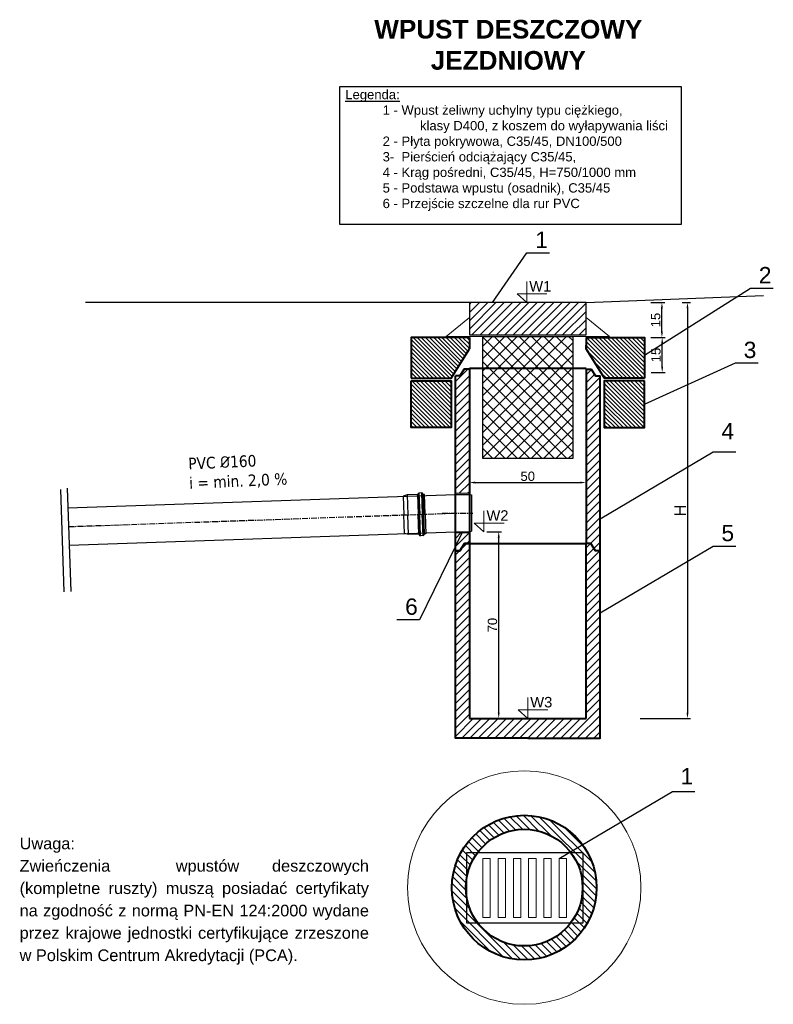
# Model space of a CAD drawing. Header units: millimetres. Extents: x 4790 to 7118, y -568 to -96.
# Tile 1 of 2: x 4790 to 5113, y -568 to -146. Entities that reach past the tile are written whole.
import ezdxf

# ---------------------------------------------------------------- set-up
doc = ezdxf.new("R2010")
doc.units = ezdxf.units.MM
doc.header["$MEASUREMENT"] = 0
doc.linetypes.add('CENTER1', pattern=[0.77, 0.5, -0.1, 0.07, -0.1])
for name, color, linetype, lineweight in [('E_tabelka', 7, 'Continuous', 13), ('Przekrój', 1, 'Continuous', 40), ('PRZYŁĄCZA OPISY', 7, 'Continuous', 18), ('Szrafowanie', 251, 'Continuous', 9)]:
    doc.layers.add(name, color=color, linetype=linetype, lineweight=lineweight)
doc.layers.add('kreskowanie', color=131, linetype='Continuous')
doc.layers.add('tekst', color=4, linetype='Continuous')
doc.styles.add('ARIAL', font='arial.ttf', dxfattribs={"height": 1.2})
doc.styles.get("Standard").update_dxf_attribs({"font": 'arial.ttf'})
doc.styles.add('TEKST-OPIS', font='arial.ttf', dxfattribs={"width": 0.8, "height": 18})
doc.dimstyles.new('ISO-25', dxfattribs={"dimtxt": 2.5, "dimasz": 2.5, "dimexe": 1.25, "dimexo": 0.625, "dimtad": 1, "dimtxsty": 'Standard', "dimcen": 2.5, "dimadec": 0, "dimazin": 0, "dimtfac": 1, "dimtmove": 0, "dimatfit": 3, "dimfxl": 1, "dimarcsym": 0})
pattern_1 = [(135, (-964.1756, -3.8528), (-0.88388348, -0.88388348), [])]

# ---------------------------------------------------------------- blocks, each defined once
blk = doc.blocks.new('*D5')
at = {"layer": 'Defpoints', "color": 0, "transparency": 16777216}
for p in [(5060.06, -282.23), (5065.41, -282.23), (5060.06, -297.23)]:
    blk.add_point(p, dxfattribs=at)
at = {"layer": 'Szrafowanie', "color": 0, "lineweight": -2, "transparency": 16777216}
for p, q in [((5060.69, -282.23), (5066.66, -282.23)), ((5065.41, -294.73), (5065.41, -284.73)), ((5060.69, -297.23), (5066.66, -297.23))]:
    blk.add_line(p, q, dxfattribs=at)
at = {"layer": 'Szrafowanie', "color": 0, "transparency": 16777216}
for points in [[(5064.99, -284.73), (5065.83, -284.73), (5065.41, -282.23)], [(5064.99, -294.73), (5065.83, -294.73), (5065.41, -297.23)]]:
    blk.add_solid(points, dxfattribs=at)
at = {"layer": 'Szrafowanie', "color": 0, "transparency": 16777216, "insert": (5062.74, -289.73), "char_height": 4, "attachment_point": 5, "rotation": 90}
blk.add_mtext('15', dxfattribs=at)
blk = doc.blocks.new('*D6')
at = {"layer": 'Defpoints', "color": 0, "transparency": 16777216}
for p in [(5059.94, -267.23), (5065.29, -267.23), (5059.94, -282.23)]:
    blk.add_point(p, dxfattribs=at)
at = {"layer": 'Szrafowanie', "color": 0, "lineweight": -2, "transparency": 16777216}
for p, q in [((5060.56, -267.23), (5066.54, -267.23)), ((5065.29, -279.73), (5065.29, -269.73)), ((5060.56, -282.23), (5066.54, -282.23))]:
    blk.add_line(p, q, dxfattribs=at)
at = {"layer": 'Szrafowanie', "color": 0, "transparency": 16777216}
for points in [[(5064.87, -269.73), (5065.7, -269.73), (5065.29, -267.23)], [(5064.87, -279.73), (5065.7, -279.73), (5065.29, -282.23)]]:
    blk.add_solid(points, dxfattribs=at)
at = {"layer": 'Szrafowanie', "color": 0, "transparency": 16777216, "insert": (5062.62, -274.73), "char_height": 4, "attachment_point": 5, "rotation": 90}
blk.add_mtext('15', dxfattribs=at)
blk = doc.blocks.new('*D7')
at = {"layer": 'Defpoints', "color": 0, "transparency": 16777216}
for p in [(4989.71, -365.47), (4995.38, -365.47), (4990.66, -445.47)]:
    blk.add_point(p, dxfattribs=at)
at = {"layer": 'Szrafowanie', "color": 0, "lineweight": -2, "transparency": 16777216}
for p, q in [((4990.33, -365.47), (4996.63, -365.47)), ((4995.38, -442.97), (4995.38, -367.97)), ((4991.28, -445.47), (4996.63, -445.47))]:
    blk.add_line(p, q, dxfattribs=at)
at = {"layer": 'Szrafowanie', "color": 0, "transparency": 16777216}
for points in [[(4994.96, -367.97), (4995.8, -367.97), (4995.38, -365.47)], [(4994.96, -442.97), (4995.8, -442.97), (4995.38, -445.47)]]:
    blk.add_solid(points, dxfattribs=at)
at = {"layer": 'Szrafowanie', "color": 0, "transparency": 16777216, "insert": (4992.71, -405.47), "char_height": 4, "attachment_point": 5, "rotation": 90}
blk.add_mtext('70', dxfattribs=at)
blk = doc.blocks.new('*D8')
at = {"layer": 'Defpoints', "color": 0, "transparency": 16777216}
for p in [(4982.81, -344.38), (5032.81, -344.38), (5032.81, -344.38)]:
    blk.add_point(p, dxfattribs=at)
at = {"layer": 'Szrafowanie', "color": 0, "lineweight": -2, "transparency": 16777216}
for p, q in [((4982.81, -343.76), (4982.81, -343.13)), ((4985.31, -344.38), (5030.31, -344.38)), ((5032.81, -343.76), (5032.81, -343.13))]:
    blk.add_line(p, q, dxfattribs=at)
at = {"layer": 'Szrafowanie', "color": 0, "transparency": 16777216}
for points in [[(4985.31, -343.96), (4985.31, -344.8), (4982.81, -344.38)], [(5030.31, -343.96), (5030.31, -344.8), (5032.81, -344.38)]]:
    blk.add_solid(points, dxfattribs=at)
at = {"layer": 'Szrafowanie', "color": 0, "transparency": 16777216, "insert": (5007.81, -341.71), "char_height": 4, "attachment_point": 5}
blk.add_mtext('50', dxfattribs=at)
blk = doc.blocks.new('*D9')
at = {"color": 0, "lineweight": -2, "transparency": 16777216}
for p, q in [((5074.03, -267.23), (5077.49, -267.23)), ((5076.24, -269.73), (5076.24, -442.97)), ((5056.04, -445.47), (5077.49, -445.47))]:
    blk.add_line(p, q, dxfattribs=at)
at = {"color": 0, "transparency": 16777216}
for points in [[(5075.82, -269.73), (5076.66, -269.73), (5076.24, -267.23)], [(5075.82, -442.97), (5076.66, -442.97), (5076.24, -445.47)]]:
    blk.add_solid(points, dxfattribs=at)
at = {"layer": 'Defpoints', "color": 0, "transparency": 16777216}
for p in [(5073.4, -267.23), (5055.42, -445.47), (5076.24, -445.47)]:
    blk.add_point(p, dxfattribs=at)
at = {"color": 0, "transparency": 16777216, "insert": (5073.11, -356.35), "char_height": 5, "attachment_point": 5, "rotation": 90}
blk.add_mtext('H', dxfattribs=at)

msp = doc.modelspace()

# ---------------------------------------------------------------- hatches: boundary and pattern name
h = msp.add_hatch(color=6)
h.paths.add_polyline_path([(4982.812, -348.975), (4976.812, -348.975), (4976.812, -349.475), (4982.812, -349.475)])
h.paths.add_polyline_path([(4982.812, -365.475), (4976.812, -365.475), (4976.812, -365.975), (4982.812, -365.975)])
at = {"layer": 'Szrafowanie'}
h = msp.add_hatch(dxfattribs=at)
h.set_pattern_fill('ANSI31', scale=20, style=0)
h.set_pattern_definition([(45, (-1689.8704, -32.2654), (-1.76776695, 1.76776695), [])])
h.paths.add_polyline_path([(5032.812, -267.233), (4982.812, -267.233), (4982.812, -281.102), (5032.812, -281.102)])
h = msp.add_hatch(dxfattribs=at)
h.set_pattern_fill('ANSI31', color=256, scale=10, angle=90, style=0)
h.set_pattern_definition(pattern_1)
h.paths.add_polyline_path([(4982.812, -282.233), (4957.812, -282.233), (4957.812, -299.689), (4971.812, -299.689), (4974.958, -299.689), (4979.327, -292.701), (4982.812, -287.128)])
h = msp.add_hatch(dxfattribs=at)
h.set_pattern_fill('ANSI37', color=256, scale=30)
h.set_pattern_definition([(45, (-1211.788, -0.2576), (-2.6516504, 2.6516504), []), (135, (-1211.788, -0.2576), (-2.6516504, -2.6516504), [])])
h.paths.add_polyline_path([(5027.085, -295.475), (4988.538, -295.475), (4988.538, -334.081), (5027.085, -334.081)])
h.paths.add_polyline_path([(5027.085, -281.743), (4988.538, -281.743), (4988.538, -295.475), (5027.085, -295.475)])
h = msp.add_hatch(dxfattribs=at)
h.set_pattern_fill('ANSI31', color=256, scale=10, angle=90, style=0)
h.set_pattern_definition(pattern_1)
h.paths.add_polyline_path([(5032.812, -282.233), (5057.812, -282.233), (5057.812, -299.689), (5043.812, -299.689), (5040.666, -299.689), (5036.297, -292.701), (5032.812, -287.128)])
h = msp.add_hatch(dxfattribs=at)
h.set_pattern_fill('ANSI31', color=256, scale=20, style=0)
h.set_pattern_definition([(45, (-964.9956, -52.222), (-1.767767, 1.767767), [])])
h.paths.add_polyline_path([(4982.812, -295.781), (4980.579, -295.781), (4978.768, -298.671), (4976.812, -298.671), (4976.812, -348.975), (4982.812, -348.975)])
h.paths.add_polyline_path([(4982.812, -365.975), (4979.569, -365.975), (4976.812, -371.643), (4976.812, -373.671), (4978.768, -373.671), (4980.771, -370.475), (4982.812, -370.475)])
h.paths.add_polyline_path([(4979.569, -365.975), (4976.812, -365.975), (4976.812, -371.643)])
h.paths.add_polyline_path([(4982.812, -370.475), (4980.771, -370.475), (4978.768, -373.671), (4976.812, -373.671), (4976.812, -453.975), (5007.812, -453.975), (5038.812, -453.975), (5038.812, -373.671), (5036.856, -373.671), (5034.853, -370.475), (5032.812, -370.475), (5032.812, -445.475), (4982.812, -445.475)])
h.paths.add_polyline_path([(5038.812, -298.671), (5036.856, -298.671), (5035.045, -295.781), (5032.812, -295.781), (5032.812, -370.475), (5034.853, -370.475), (5036.856, -373.671), (5038.812, -373.671)])
h = msp.add_hatch(dxfattribs=at)
h.set_pattern_fill('ANSI31', color=256, scale=10, angle=90, style=0)
h.set_pattern_definition([(135, (-1196.2229, 71.1791), (-0.88388348, -0.88388348), [])])
h.paths.add_polyline_path([(5057.812, -300.835), (5040.606, -300.835), (5040.606, -320.835), (5057.812, -320.835)])
h.paths.add_polyline_path([(4975.018, -300.835), (4957.812, -300.835), (4957.812, -320.835), (4975.018, -320.835)])
h = msp.add_hatch(dxfattribs=at)
h.set_pattern_fill('ANSI31', color=256, scale=0.7, angle=90, style=0)
h.set_pattern_definition([(135, (3442.9762, -5163.1934), (-1.5715448, -1.5715448), [])])
h.paths.add_polyline_path([(5006.322, -548.975, 1), (5006.322, -486.975, 1)])
h.paths.add_polyline_path([(4986.421, -533.106), (4981.527, -533.106), (4981.527, -521.17, -0.0641523), (4981.527, -514.781), (4981.527, -503.106), (4986.224, -503.106, -0.2377907), (5006.322, -492.975, -0.2377907), (5026.419, -503.106), (5031.527, -503.106), (5031.527, -533.106), (5026.223, -533.106, -0.2343381), (5006.322, -542.975, -0.2343381)], flags=16)
h.paths.add_polyline_path([(4981.527, -521.17), (4981.527, -533.106), (4986.421, -533.106, -0.1312278)], flags=0)
h.paths.add_polyline_path([(4981.527, -503.106), (4981.527, -514.781, -0.1279026), (4986.224, -503.106)], flags=0)
h.paths.add_polyline_path([(5026.419, -503.106, -0.3333422), (5026.223, -533.106), (5031.527, -533.106), (5031.527, -503.106)], flags=0)

# ---------------------------------------------------------------- linework, layer by layer
for p, q in [((5032.812, -267.233), (5108.755, -264.288)), ((4807.602, -347.371), (4809.133, -391.219)), ((4810.557, -346.803), (4812.105, -391.115))]:
    msp.add_line(p, q)
at = {"color": 7, "linetype": 'Continuous'}
for p, q in [((4810.853, -355.26), (4976.812, -349.465)), ((4956.203, -349.704), (4954.43, -350.246)), ((4960.632, -349.55), (4956.203, -349.704)), ((4960.702, -349.481), (4960.71, -349.342)), ((4962.323, -348.821), (4961.2, -348.86)), ((4962.862, -349.405), (4962.846, -349.268)), ((4963.529, -349.448), (4962.937, -349.469)), ((4963.825, -357.923), (4963.529, -349.448)), ((4976.812, -349.465), (4982.812, -349.475)), ((4982.812, -349.475), (4983.685, -349.708)), ((4982.812, -349.475), (4983.685, -349.708)), ((4983.685, -349.708), (4983.685, -365.241)), ((4807.776, -355.368), (4807.881, -355.364)), ((4963.825, -357.923), (4964.121, -366.398)), ((4811.411, -371.25), (4976.812, -365.475)), ((4956.795, -366.654), (4954.988, -366.237)), ((4961.224, -366.499), (4956.795, -366.654)), ((4961.299, -366.563), (4961.316, -366.701)), ((4963.459, -366.488), (4963.452, -366.626)), ((4964.121, -366.398), (4963.529, -366.419)), ((4976.812, -365.475), (4982.812, -365.475)), ((4982.812, -365.475), (4983.685, -365.241)), ((4982.812, -365.475), (4983.685, -365.241)), ((4962.961, -367.108), (4961.839, -367.147)), ((4808.335, -371.358), (4808.439, -371.354))]:
    msp.add_line(p, q, dxfattribs=at)
at = {"linetype": 'Continuous'}
for p, q in [((4956.203, -349.704), (4956.499, -358.179)), ((4960.632, -349.55), (4960.928, -358.024)), ((4960.71, -349.342), (4961.013, -358.021)), ((4961.2, -348.86), (4961.519, -358.004)), ((4962.323, -348.821), (4962.642, -357.965)), ((4962.846, -349.268), (4963.149, -357.947)), ((4962.937, -349.469), (4963.233, -357.944)), ((4982.812, -349.475), (4982.812, -365.475)), ((4954.43, -350.246), (4954.709, -358.242)), ((4954.988, -366.237), (4954.709, -358.242)), ((4956.795, -366.654), (4956.499, -358.179)), ((4961.224, -366.499), (4960.928, -358.024)), ((4961.316, -366.701), (4961.013, -358.021)), ((4961.839, -367.147), (4961.519, -358.004)), ((4962.961, -367.108), (4962.642, -357.965)), ((4963.452, -366.626), (4963.149, -357.947)), ((4963.529, -366.419), (4963.233, -357.944))]:
    msp.add_line(p, q, dxfattribs=at)
at = {"color": 2, "linetype": 'CENTER1', "ltscale": 5}
for p, q in [((4811.132, -363.255), (4976.812, -357.47)), ((4971.175, -357.475), (4984.321, -357.475))]:
    msp.add_line(p, q, dxfattribs=at)
msp.add_lwpolyline([(4982.812, -267.233), (4818.423, -267.233)])
msp.add_lwpolyline([(4988.538, -281.743), (5027.085, -281.743), (5027.085, -334.081), (4988.538, -334.081)], close=True)
at = {"color": 7, "linetype": 'Continuous'}
for centre, radius, start, end in [((4960.63, -349.477), 0.0727, 272, 357), ((4961.218, -349.369), 0.509, 92, 177), ((4962.34, -349.33), 0.509, 7, 92), ((4962.935, -349.396), 0.0727, 187, 272), ((4961.227, -366.572), 0.0727, 7, 92), ((4961.821, -366.638), 0.509, 187, 272), ((4962.943, -366.599), 0.509, 272, 357), ((4963.532, -366.491), 0.0727, 92, 177)]:
    msp.add_arc(centre, radius, start, end, dxfattribs=at)
at = {"layer": 'kreskowanie', "color": 7}
for points in [[(4992.682, -267.233), (5007.488, -245.958), (5017.187, -245.958)], [(5057.812, -289.733), (5103.303, -261.095), (5113.002, -261.095)], [(5057.812, -310.835), (5096.839, -293.124), (5106.538, -293.124)], [(5038.812, -359.919), (5087.303, -331.281), (5097.002, -331.281)], [(4979.812, -365.475), (4961.487, -403.154), (4951.788, -403.154)], [(5038.812, -400.239), (5087.303, -371.601), (5097.002, -371.601)], [(5021.259, -505.434), (5069.751, -476.796), (5079.45, -476.796)]]:
    msp.add_lwpolyline(points, dxfattribs=at)
at = {"layer": 'Przekrój'}
for p, q in [((4976.812, -373.671), (4976.812, -298.671)), ((4982.812, -295.475), (4982.812, -370.475)), ((5032.812, -295.475), (4982.812, -295.475)), ((5032.812, -295.475), (5032.812, -370.475)), ((5038.812, -373.671), (5038.812, -298.671)), ((4982.812, -370.475), (4982.812, -445.475)), ((4982.812, -370.475), (5032.812, -370.475)), ((5032.812, -445.475), (5032.812, -370.475)), ((4982.812, -445.475), (5032.812, -445.475))]:
    msp.add_line(p, q, dxfattribs=at)
for points in [[(4982.812, -282.233), (4957.812, -282.233), (4957.812, -299.689)], [(4982.812, -282.233), (4982.812, -287.128)], [(5032.812, -282.233), (5032.812, -287.128)], [(5032.812, -282.233), (5032.812, -287.128)], [(5032.812, -282.233), (5057.812, -282.233), (5057.812, -299.689)], [(5032.812, -287.128), (5032.812, -285.56)], [(4974.958, -299.689), (4982.812, -287.128)], [(5040.666, -299.689), (5032.812, -287.128)], [(4982.812, -295.781), (4980.579, -295.781), (4978.768, -298.671), (4976.812, -298.671)], [(5032.812, -295.781), (5035.045, -295.781), (5036.856, -298.671), (5038.812, -298.671)], [(4957.812, -299.689), (4971.812, -299.689), (4974.958, -299.689), (4974.958, -299.689)], [(5032.812, -299.689), (5032.812, -299.689)], [(5057.812, -299.689), (5043.812, -299.689), (5040.666, -299.689), (5040.666, -299.689)], [(5007.812, -453.975), (4976.812, -453.975), (4976.812, -373.671), (4978.768, -373.671), (4980.771, -370.475), (4982.812, -370.475)], [(4982.812, -370.475), (4980.771, -370.475), (4978.768, -373.671), (4976.812, -373.671)], [(5007.812, -453.975), (5038.812, -453.975), (5038.812, -373.671), (5036.856, -373.671), (5034.853, -370.475), (5032.812, -370.475)]]:
    msp.add_lwpolyline(points, dxfattribs=at)
for points in [[(4957.812, -300.835), (4975.018, -300.835), (4975.018, -320.835), (4957.812, -320.835)], [(5057.812, -300.835), (5040.606, -300.835), (5040.606, -320.835), (5057.812, -320.835)]]:
    msp.add_lwpolyline(points, close=True, dxfattribs=at)
for radius in [31, 25]:
    msp.add_circle((5006.322, -517.975), radius, dxfattribs=at)
at = {"layer": 'PRZYŁĄCZA OPISY'}
for points in [[(5007.376, -258.274), (5007.376, -267.233), (5003.219, -263.532), (5015.979, -263.532)], [(4989.045, -356.516), (4989.045, -365.475), (4984.887, -361.774), (4997.648, -361.774)], [(5007.812, -436.516), (5007.812, -445.475), (5003.654, -441.774), (5016.415, -441.774)]]:
    msp.add_lwpolyline(points, dxfattribs=at)
at = {"layer": 'Szrafowanie', "color": 88}
for p, q in [((4982.812, -273.602), (4972.812, -281.743)), ((5032.812, -273.602), (5042.812, -281.743)), ((4972.812, -281.743), (5042.812, -281.743))]:
    msp.add_line(p, q, dxfattribs=at)
at = {"layer": 'Szrafowanie'}
for p, q in [((4982.812, -348.975), (4976.812, -348.975)), ((4982.812, -349.475), (4976.812, -349.475)), ((4982.812, -365.475), (4976.812, -365.475)), ((4982.812, -365.975), (4976.812, -365.975))]:
    msp.add_line(p, q, dxfattribs=at)
at = {"layer": 'Szrafowanie', "color": 88, "lineweight": 30}
for points in [[(4982.812, -281.102), (5032.812, -281.102), (5032.812, -267.233), (4982.812, -267.233)], [(5031.527, -533.106), (5031.527, -503.106), (4981.527, -503.106), (4981.527, -533.106)]]:
    msp.add_lwpolyline(points, close=True, dxfattribs=at)
at = {"layer": 'Szrafowanie', "color": 88}
for points in [[(4988.585, -530.778), (4988.585, -505.434), (4991.762, -505.434), (4991.762, -530.778)], [(4995.12, -530.778), (4995.12, -505.434), (4998.297, -505.434), (4998.297, -530.778)], [(5001.655, -530.778), (5001.655, -505.434), (5004.832, -505.434), (5004.832, -530.778)], [(5008.19, -530.778), (5008.19, -505.434), (5011.367, -505.434), (5011.367, -530.778)], [(5014.725, -530.778), (5014.725, -505.434), (5017.902, -505.434), (5017.902, -530.778)], [(5021.259, -530.778), (5021.259, -505.434), (5024.437, -505.434), (5024.437, -530.778)]]:
    msp.add_lwpolyline(points, close=True, dxfattribs=at)
msp.add_circle((5006.322, -517.975), 50, dxfattribs=at)
at = {"layer": 'tekst', "color": 7}
msp.add_lwpolyline([(4927.355, -174.712), (5073.533, -174.712), (5073.533, -233.762), (4927.355, -233.762)], close=True, dxfattribs=at)

# ---------------------------------------------------------------- texts
at = {"color": 7, "insert": (4862.284, -333.783), "char_height": 5, "width": 69.90454, "attachment_point": 1, "rotation": 2.55812}
msp.add_mtext('{\\fTahoma|b0|i0|c238|p34;PVC \\fISOCPEUR|b0|i0|c238|p34;%%C\\fTahoma|b0|i0|c238|p34;160\\Pi = min. 2,0 %}', dxfattribs=at)
at = {"layer": 'E_tabelka', "insert": (4999.483, -156.835), "char_height": 8, "width": 186.66667, "attachment_point": 5, "rotation": 0, "style": 'TEKST-OPIS'}
msp.add_mtext('\\A1;{\\fArial|b1|i0|c238|p34;\\W1;WPUST DESZCZOWY\\PJEZDNIOWY}', dxfattribs=at)
at = {"layer": 'kreskowanie', "color": 7, "char_height": 7, "width": 102.15209, "attachment_point": 1, "style": 'ARIAL'}
for s, insert in [('1', (5010.967, -236.86)), ('2', (5106.782, -251.997)), ('3', (5100.318, -284.026)), ('4', (5090.782, -318.856)), ('5', (5090.782, -362.503)), ('6', (4955.267, -394.056)), ('1', (5073.23, -466.771))]:
    msp.add_mtext(s, dxfattribs=dict(at, insert=insert))
at = {"layer": 'tekst', "color": 7, "ltscale": 10}
for s, p in [('W1', (5008.458, -262.509)), ('W2', (4990.127, -360.75)), ('W3', (5008.894, -440.75))]:
    msp.add_text(s, height=4.5, dxfattribs=at).set_placement(p)
at = {"layer": 'tekst', "color": 7, "attachment_point": 1, "style": 'ARIAL'}
for s, insert, char_height, width in [('\\A1;{\\LLegenda:}\\P^I1 - Wpust żeliwny uchylny typu ciężkiego, \\P^I^Iklasy D400, z koszem do wyłapywania liści\\P^I2 - Płyta pokrywowa, {\\fArial|b0|i0|c238|p34;C35/45, DN100/500\\P}^I3-  Pierścień odciążający C35/45, \\P^I4 - Krąg pośredni, {\\fArial|b0|i0|c238|p34;C35/45}, H=750/1000 mm\\P^I5 - Podstawa wpustu (osadnik), C35/45\\P^I6 - Przejście szczelne dla rur PVC\\P^I', (4929.656, -176.09), 4, 177.87324), ('\\pxsm1.15,qj;{\\fArial|b0|i0|c238|p34;\\H0.8333x;\\C0;Uwaga:\\PZwieńczenia  wpustów deszczowych (kompletne ruszty) muszą posiadać certyfikaty na zgodność z normą PN-EN 124:2000 wydane przez krajowe jednostki certyfikujące zrzeszone w Polskim Centrum Akredytacji (PCA).}', (4790.148, -496.54), 6, 149.1944)]:
    msp.add_mtext(s, dxfattribs=dict(at, insert=insert, char_height=char_height, width=width))

# ---------------------------------------------------------------- dimensions: what is measured, and where the dimension line sits
dim = msp.add_linear_dim(base=(5076.239, -445.475), p1=(5073.404, -267.233), p2=(5055.418, -445.475), angle=90, text='H', dimstyle='ISO-25', override={"dimtxt": 5})
dim.commit()
dim.dimension.update_dxf_attribs({"geometry": '*D9', "text_midpoint": (5073.114, -356.354)})
at = {"layer": 'Szrafowanie', "color": 7}
for base, p1, p2, picture, middle in [((5065.286, -267.233), (5059.938, -282.233), (5059.938, -267.233), '*D6', (5062.619, -274.733)), ((5065.411, -282.233), (5060.063, -297.233), (5060.063, -282.233), '*D5', (5062.744, -289.733))]:
    dim = msp.add_linear_dim(base=base, p1=p1, p2=p2, angle=90, dimstyle='ISO-25', override={"dimtxt": 4}, dxfattribs=at)
    dim.commit()
    dim.dimension.update_dxf_attribs({"geometry": picture, "text_midpoint": middle})
dim = msp.add_linear_dim(base=(5032.812, -344.381), p1=(4982.812, -344.381), p2=(5032.812, -344.381), dimstyle='ISO-25', override={"dimtxt": 4}, dxfattribs=at)
dim.commit()
dim.dimension.update_dxf_attribs({"geometry": '*D8', "text_midpoint": (5007.812, -341.713)})
dim = msp.add_linear_dim(base=(4995.381, -365.475), p1=(4990.658, -445.475), p2=(4989.706, -365.475), angle=90, text='70', dimstyle='ISO-25', override={"dimtxt": 4}, dxfattribs=at)
dim.commit()
dim.dimension.update_dxf_attribs({"geometry": '*D7', "text_midpoint": (4992.714, -405.475)})

doc.saveas('drawing.dxf')
